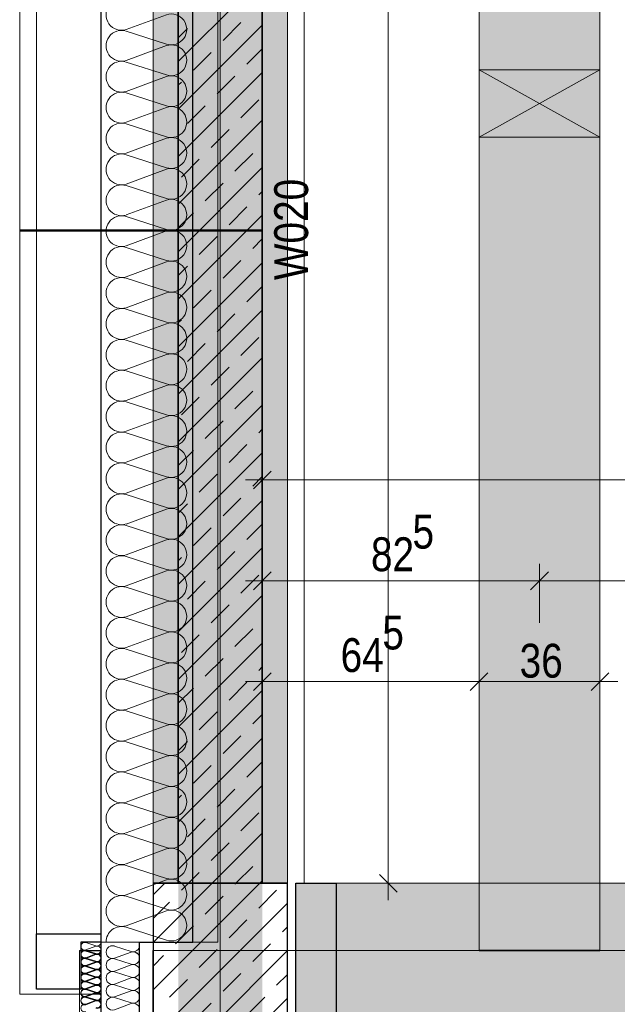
# Model space of a CAD drawing. Extents: x -1920 to 300, y 62 to 656.
# Tile 18 of 60: x -1670 to -1652, y 159 to 188. Entities that reach past the tile are written whole.
import ezdxf
from ezdxf.lldxf.tags import DXFTag

# ---------------------------------------------------------------- set-up
doc = ezdxf.new("R2010")
doc.units = 0
doc.layers.get('0').update_dxf_attribs({"lineweight": 35})
for name, color, linetype, lineweight, true_color in [('00_Beschriftung UZ', 3, 'Continuous', 13, 0x00ff00), ('30 -33 Aussenwände- 3 Aussenstützen', 7, 'Continuous', 50, 0x0000dd), ('30 -33 Aussenwände- 7 Fassade_ Elemente', 7, 'Continuous', 9, 0x00aacc), ('30 -34 Innenwände- 1 tragend', 7, 'Continuous', 13, 0xdd0806), ('30 -34 Innenwände- 11 Durchbruch', 4, 'Continuous', 9, 0x00ffff), ('30 -35 Decken- 1 Konstruktion-Träger- Stahlbeton', 7, 'grob-A06G9HJG8I', 13, 0x33aa00), ('70 -72 Beschriftung- 1 Beschriftung allgemein', 7, 'Continuous', 9, 0xff6633), ('70 -76 Bemaßung- 2 Allgemein', 9, 'Continuous', 5, 0x808080), ('iwb_Schraffur_ F90_feuerbestaendig', 1, 'Continuous', 13, 0xff0000)]:
    doc.layers.add(name, color=color, linetype=linetype, lineweight=lineweight, true_color=true_color)
doc.layers.add('70 -71 Achsen- 1 Gebäudeachsen', color=7, linetype='STRICHPUNKT2-A06G9HJF8I', lineweight=18)
doc.layers.add('70 -75 Raumstempel- 3 Wandstempel', color=7, linetype='Continuous', lineweight=50)
doc.layers.add('iwb_Schraffur_Unterzug', color=7, linetype='Continuous', lineweight=5, true_color=0xffffcc, plot=False)
doc.styles.get("Standard").update_dxf_attribs({"font": 'ARIALN.TTF'})
tags = doc.linetypes.add('grob-A06G9HJG8I', pattern=[14, 3, -8, 3]).pattern_tags.tags
tags[8:9] = [DXFTag(74, 4), DXFTag(75, 0), DXFTag(340, '0'), DXFTag(46, 0.0), DXFTag(50, 0.0), DXFTag(44, 0.0), DXFTag(45, 0.0)]
tags[6:7] = [DXFTag(74, 4), DXFTag(75, 0), DXFTag(340, '0'), DXFTag(46, 0.0), DXFTag(50, 0.0), DXFTag(44, 0.0), DXFTag(45, 0.0)]
tags[4:5] = [DXFTag(74, 4), DXFTag(75, 0), DXFTag(340, '0'), DXFTag(46, 0.0), DXFTag(50, 0.0), DXFTag(44, 0.0), DXFTag(45, 0.0)]
tags = doc.linetypes.add('STRICHPUNKT2-A06G9HJF8I', pattern=[12.7, 6.35, -3.175, 0, -3.175]).pattern_tags.tags
tags[10:11] = [DXFTag(74, 4), DXFTag(75, 0), DXFTag(340, '0'), DXFTag(46, 0.0), DXFTag(50, 0.0), DXFTag(44, 0.0), DXFTag(45, 0.0)]
tags[8:9] = [DXFTag(74, 4), DXFTag(75, 0), DXFTag(340, '0'), DXFTag(46, 0.0), DXFTag(50, 0.0), DXFTag(44, 0.0), DXFTag(45, 0.0)]
tags[6:7] = [DXFTag(74, 4), DXFTag(75, 0), DXFTag(340, '0'), DXFTag(46, 0.0), DXFTag(50, 0.0), DXFTag(44, 0.0), DXFTag(45, 0.0)]
tags[4:5] = [DXFTag(74, 4), DXFTag(75, 0), DXFTag(340, '0'), DXFTag(46, 0.0), DXFTag(50, 0.0), DXFTag(44, 0.0), DXFTag(45, 0.0)]

# ---------------------------------------------------------------- blocks, each defined once
blk = doc.blocks.new('Referenz-A06G9HJH8I', base_point=(-1905.787, 86.892))
at = {"layer": '00_Beschriftung UZ', "color": 0, "linetype": 'Continuous', "lineweight": 5, "ltscale": 0.13}
for p, q in [((-1661.331, 162.142), (-1661.331, 433.142)), ((-1057.081, 162.142), (-1661.331, 162.142))]:
    blk.add_line(p, q, dxfattribs=at)
at = {"layer": '30 -33 Aussenwände- 3 Aussenstützen', "color": 0, "lineweight": 9}
for p, q in [((-1665.831, 161.798), (-1665.486, 162.142)), ((-1665.831, 160.384), (-1664.072, 162.142)), ((-1665.831, 158.97), (-1662.658, 162.142)), ((-1664.985, 161.936), (-1664.779, 162.142)), ((-1663.394, 162.113), (-1663.365, 162.142)), ((-1664.278, 161.229), (-1663.748, 161.76)), ((-1662.687, 161.406), (-1662.157, 161.936)), ((-1665.831, 161.091), (-1665.339, 161.583)), ((-1665.831, 157.555), (-1661.831, 161.555)), ((-1665.162, 160.345), (-1664.632, 160.876)), ((-1663.571, 160.522), (-1663.041, 161.052)), ((-1661.98, 160.699), (-1661.831, 160.848)), ((-1662.864, 159.815), (-1662.334, 160.345)), ((-1665.831, 159.677), (-1665.516, 159.992)), ((-1665.829, 156.142), (-1661.831, 160.141)), ((-1664.455, 159.638), (-1663.925, 160.169)), ((-1663.748, 158.931), (-1663.217, 159.461)), ((-1662.157, 159.108), (-1661.831, 159.434)), ((-1665.339, 158.754), (-1664.808, 159.285)), ((-1664.632, 158.047), (-1664.101, 158.578)), ((-1664.415, 156.142), (-1661.831, 158.727)), ((-1663.831, 157.642), (-1663.831, 158.642)), ((-1663.041, 158.224), (-1662.51, 158.754))]:
    blk.add_line(p, q, dxfattribs=at)
at = {"layer": '30 -33 Aussenwände- 3 Aussenstützen', "color": 0, "linetype": 'Continuous', "lineweight": -2, "ltscale": 0.25}
for p, q in [((-1665.831, 162.142), (-1665.831, 156.142)), ((-1661.831, 162.142), (-1665.831, 162.142)), ((-1661.831, 156.142), (-1661.831, 162.142))]:
    blk.add_line(p, q, dxfattribs=at)
at = {"layer": '30 -33 Aussenwände- 7 Fassade_ Elemente', "color": 0, "linetype": 'Continuous', "lineweight": -2, "ltscale": 0.25}
for p, q in [((-1667.381, 240.642), (-1667.381, 158.142)), ((-1664.651, 160.392), (-1664.651, 238.392)), ((-1661.581, 157.142), (-1661.581, 162.142)), ((-1661.581, 162.142), (-1660.381, 162.142)), ((-1660.381, 162.142), (-1660.381, 157.142)), ((-1669.301, 160.642), (-1667.381, 160.642)), ((-1669.301, 158.992), (-1669.301, 160.642)), ((-1667.381, 160.642), (-1667.381, 160.392)), ((-1667.381, 160.392), (-1667.981, 160.392)), ((-1667.981, 160.392), (-1667.981, 158.992)), ((-1666.231, 158.142), (-1666.231, 160.392)), ((-1666.231, 160.392), (-1664.651, 160.392)), ((-1668.021, 160.142), (-1667.381, 160.142)), ((-1667.981, 158.992), (-1669.301, 158.992))]:
    blk.add_line(p, q, dxfattribs=at)
at = {"layer": '30 -33 Aussenwände- 7 Fassade_ Elemente', "color": 0, "linetype": 'Continuous', "ltscale": 0.13}
for p, q in [((-1669.801, 158.842), (-1669.801, 239.992)), ((-1669.301, 160.642), (-1669.301, 238.142)), ((-1667.381, 238.142), (-1667.381, 160.642)), ((-1663.901, 238.392), (-1663.901, 160.392)), ((-1665.431, 187.983), (-1666.631, 187.54)), ((-1666.631, 187.495), (-1665.431, 187.109)), ((-1665.431, 187.064), (-1666.631, 186.62)), ((-1666.631, 186.575), (-1665.431, 186.19)), ((-1665.431, 186.145), (-1666.631, 185.701)), ((-1666.631, 185.656), (-1665.431, 185.27)), ((-1665.431, 185.225), (-1666.631, 184.782)), ((-1666.631, 184.737), (-1665.431, 184.351)), ((-1665.431, 184.306), (-1666.631, 183.863)), ((-1666.631, 183.818), (-1665.431, 183.432)), ((-1665.431, 183.387), (-1666.631, 182.943)), ((-1666.631, 182.898), (-1665.431, 182.513)), ((-1665.431, 182.468), (-1666.631, 182.024)), ((-1666.631, 181.979), (-1665.431, 181.593)), ((-1665.431, 181.548), (-1666.631, 181.105)), ((-1666.631, 181.06), (-1665.431, 180.674)), ((-1665.431, 180.629), (-1666.631, 180.186)), ((-1666.631, 180.141), (-1665.431, 179.755)), ((-1665.431, 179.71), (-1666.631, 179.266)), ((-1666.631, 179.221), (-1665.431, 178.836)), ((-1665.431, 178.791), (-1666.631, 178.347)), ((-1666.631, 178.302), (-1665.431, 177.916)), ((-1665.431, 177.871), (-1666.631, 177.428)), ((-1666.631, 177.383), (-1665.431, 176.997)), ((-1665.431, 176.952), (-1666.631, 176.508)), ((-1666.631, 176.463), (-1665.431, 176.078)), ((-1665.431, 176.033), (-1666.631, 175.589)), ((-1666.631, 175.544), (-1665.431, 175.159)), ((-1665.431, 175.114), (-1666.631, 174.67)), ((-1666.631, 174.625), (-1665.431, 174.239)), ((-1665.431, 174.194), (-1666.631, 173.751)), ((-1666.631, 173.706), (-1665.431, 173.32)), ((-1665.431, 173.275), (-1666.631, 172.831)), ((-1666.631, 172.786), (-1665.431, 172.401)), ((-1665.431, 172.356), (-1666.631, 171.912)), ((-1666.631, 171.867), (-1665.431, 171.482)), ((-1665.431, 171.437), (-1666.631, 170.993)), ((-1666.631, 170.948), (-1665.431, 170.562)), ((-1665.431, 170.517), (-1666.631, 170.074)), ((-1666.631, 170.029), (-1665.431, 169.643)), ((-1665.431, 169.598), (-1666.631, 169.154)), ((-1666.631, 169.109), (-1665.431, 168.724)), ((-1665.431, 168.679), (-1666.631, 168.235)), ((-1666.631, 168.19), (-1665.431, 167.804)), ((-1665.431, 167.759), (-1666.631, 167.316)), ((-1666.631, 167.271), (-1665.431, 166.885)), ((-1665.431, 166.84), (-1666.631, 166.397)), ((-1666.631, 166.352), (-1665.431, 165.966)), ((-1665.431, 165.921), (-1666.631, 165.477)), ((-1666.631, 165.432), (-1665.431, 165.047)), ((-1665.431, 165.002), (-1666.631, 164.558)), ((-1666.631, 164.513), (-1665.431, 164.127)), ((-1665.431, 164.082), (-1666.631, 163.639)), ((-1666.631, 163.594), (-1665.431, 163.208)), ((-1665.431, 163.163), (-1666.631, 162.72)), ((-1666.631, 162.675), (-1665.431, 162.289)), ((-1665.431, 162.244), (-1666.631, 161.8)), ((-1661.581, 162.142), (-1661.581, 154.592)), ((-1590.081, 162.142), (-1661.581, 162.142)), ((-1666.631, 161.755), (-1665.431, 161.37)), ((-1665.431, 161.325), (-1666.631, 160.881)), ((-1666.631, 160.836), (-1665.431, 160.45)), ((-1667.381, 160.642), (-1669.301, 160.642)), ((-1667.531, 160.282), (-1667.831, 160.378)), ((-1667.831, 160.159), (-1667.531, 160.27)), ((-1663.901, 160.392), (-1667.381, 160.392)), ((-1667.381, 160.392), (-1667.381, 158.842)), ((-1666.981, 160.275), (-1666.481, 160.115)), ((-1668.021, 153.952), (-1668.021, 160.142)), ((-1668.021, 160.142), (-1667.381, 160.142)), ((-1667.531, 160.052), (-1667.831, 160.148)), ((-1667.531, 160.032), (-1667.831, 160.128)), ((-1667.831, 159.909), (-1667.531, 160.02)), ((-1667.83, 159.929), (-1667.531, 160.04)), ((-1666.481, 160.096), (-1666.981, 159.911)), ((-1667.531, 159.802), (-1667.831, 159.898)), ((-1667.831, 159.68), (-1667.531, 159.791)), ((-1667.531, 159.572), (-1667.831, 159.668)), ((-1667.53, 159.822), (-1667.83, 159.918)), ((-1667.83, 159.7), (-1667.53, 159.811)), ((-1667.53, 159.592), (-1667.83, 159.688)), ((-1666.981, 159.892), (-1666.481, 159.732)), ((-1666.481, 159.713), (-1666.981, 159.528)), ((-1667.831, 159.45), (-1667.531, 159.561)), ((-1667.531, 159.342), (-1667.831, 159.439)), ((-1667.83, 159.47), (-1667.53, 159.581)), ((-1667.53, 159.362), (-1667.83, 159.458)), ((-1667.83, 159.24), (-1667.53, 159.351)), ((-1666.981, 159.509), (-1666.481, 159.349)), ((-1667.831, 159.22), (-1667.531, 159.331)), ((-1667.531, 159.112), (-1667.831, 159.209)), ((-1667.831, 158.99), (-1667.531, 159.101)), ((-1667.53, 159.132), (-1667.83, 159.229)), ((-1667.83, 159.01), (-1667.53, 159.121)), ((-1666.481, 159.33), (-1666.981, 159.145)), ((-1666.981, 159.126), (-1666.481, 158.966)), ((-1667.381, 158.842), (-1669.801, 158.842)), ((-1667.531, 158.883), (-1667.831, 158.979)), ((-1667.831, 158.76), (-1667.531, 158.871)), ((-1667.53, 158.903), (-1667.83, 158.999)), ((-1667.83, 158.78), (-1667.53, 158.891)), ((-1667.529, 158.673), (-1667.83, 158.769)), ((-1666.481, 158.947), (-1666.981, 158.762)), ((-1667.531, 158.653), (-1667.831, 158.749)), ((-1667.831, 158.531), (-1667.531, 158.641)), ((-1667.829, 158.55), (-1667.529, 158.662)), ((-1666.981, 158.743), (-1666.481, 158.583)), ((-1666.481, 158.564), (-1666.981, 158.379)), ((-1663.831, 157.642), (-1663.831, 158.642))]:
    blk.add_line(p, q, dxfattribs=at)
for centre, major_axis, end_param in [((-1666.771, 187.977), (0.141, 0.437), 3.764652), ((-1665.29, 187.546), (-0.141, -0.437), 3.765224), ((-1666.771, 187.058), (0.141, 0.437), 3.764652), ((-1665.29, 186.627), (-0.141, -0.437), 3.765224), ((-1666.771, 186.138), (0.141, 0.437), 3.764652), ((-1665.29, 185.708), (-0.141, -0.437), 3.765224), ((-1666.771, 185.219), (0.141, 0.437), 3.764652), ((-1665.29, 184.788), (-0.141, -0.437), 3.765224), ((-1666.771, 184.3), (0.141, 0.437), 3.764652), ((-1665.29, 183.869), (-0.141, -0.437), 3.765224), ((-1666.771, 183.38), (0.141, 0.437), 3.764652), ((-1665.29, 182.95), (-0.141, -0.437), 3.765224), ((-1666.771, 182.461), (0.141, 0.437), 3.764652), ((-1665.29, 182.031), (-0.141, -0.437), 3.765224), ((-1666.771, 181.542), (0.141, 0.437), 3.764652), ((-1665.29, 181.111), (-0.141, -0.437), 3.765224), ((-1666.771, 180.623), (0.141, 0.437), 3.764652), ((-1665.29, 180.192), (-0.141, -0.437), 3.765224), ((-1666.771, 179.703), (0.141, 0.437), 3.764652), ((-1665.29, 179.273), (-0.141, -0.437), 3.765224), ((-1666.771, 178.784), (0.141, 0.437), 3.764652), ((-1665.29, 178.353), (-0.141, -0.437), 3.765224), ((-1666.771, 177.865), (0.141, 0.437), 3.764652), ((-1665.29, 177.434), (-0.141, -0.437), 3.765224), ((-1666.771, 176.946), (0.141, 0.437), 3.764652), ((-1665.29, 176.515), (-0.141, -0.437), 3.765224), ((-1666.771, 176.026), (0.141, 0.437), 3.764652), ((-1665.29, 175.596), (-0.141, -0.437), 3.765224), ((-1666.771, 175.107), (0.141, 0.437), 3.764652), ((-1665.29, 174.676), (-0.141, -0.437), 3.765224), ((-1666.771, 174.188), (0.141, 0.437), 3.764652), ((-1665.29, 173.757), (-0.141, -0.437), 3.765224), ((-1666.771, 173.269), (0.141, 0.437), 3.764652), ((-1665.29, 172.838), (-0.141, -0.437), 3.765224), ((-1666.771, 172.349), (0.141, 0.437), 3.764652), ((-1665.29, 171.919), (-0.141, -0.437), 3.765224), ((-1666.771, 171.43), (0.141, 0.437), 3.764652), ((-1665.29, 170.999), (-0.141, -0.437), 3.765224), ((-1666.771, 170.511), (0.141, 0.437), 3.764652), ((-1665.29, 170.08), (-0.141, -0.437), 3.765224), ((-1666.771, 169.592), (0.141, 0.437), 3.764652), ((-1665.29, 169.161), (-0.141, -0.437), 3.765224), ((-1666.771, 168.672), (0.141, 0.437), 3.764652), ((-1665.29, 168.242), (-0.141, -0.437), 3.765224), ((-1666.771, 167.753), (0.141, 0.437), 3.764652), ((-1665.29, 167.322), (-0.141, -0.437), 3.765224), ((-1666.771, 166.834), (0.141, 0.437), 3.764652), ((-1665.29, 166.403), (-0.141, -0.437), 3.765224), ((-1666.771, 165.914), (0.141, 0.437), 3.764652), ((-1665.29, 165.484), (-0.141, -0.437), 3.765224), ((-1666.771, 164.995), (0.141, 0.437), 3.764652), ((-1665.29, 164.565), (-0.141, -0.437), 3.765224), ((-1666.771, 164.076), (0.141, 0.437), 3.764652), ((-1665.29, 163.645), (-0.141, -0.437), 3.765224), ((-1666.771, 163.157), (0.141, 0.437), 3.764652), ((-1665.29, 162.726), (-0.141, -0.437), 3.765224), ((-1666.771, 162.237), (0.141, 0.437), 3.764652), ((-1665.29, 161.807), (-0.141, -0.437), 3.765224), ((-1666.771, 161.318), (0.141, 0.437), 3.764652), ((-1665.29, 160.887), (-0.141, -0.437), 3.765224), ((-1666.771, 160.399), (0.141, 0.437), 1.896254), ((-1667.866, 160.268), (0.035, 0.109), 3.765224), ((-1667.496, 160.391), (-0.035, -0.109), 1.896254), ((-1667.495, 160.161), (-0.035, -0.109), 3.764652), ((-1667.039, 160.093), (0.059, 0.182), 1.254884), ((-1667.039, 160.476), (-0.053, -0.184), 0.561694), ((-1666.422, 160.297), (-0.059, -0.182), 1.859564), ((-1667.866, 160.039), (0.035, 0.109), 3.765224), ((-1667.866, 160.019), (0.035, 0.109), 3.765224), ((-1667.866, 159.809), (0.035, 0.109), 3.765224), ((-1667.495, 160.141), (-0.035, -0.109), 1.896254), ((-1667.495, 159.931), (-0.035, -0.109), 3.764652), ((-1667.495, 159.911), (-0.035, -0.109), 3.764652), ((-1667.039, 160.093), (-0.155, 0.112), 1.254884), ((-1667.039, 160.093), (-0.155, -0.112), 1.254884), ((-1666.422, 159.914), (-0.059, -0.182), 3.765224), ((-1666.422, 159.914), (0.155, 0.112), 1.255075), ((-1666.422, 159.914), (0.155, -0.112), 1.255075), ((-1667.866, 159.789), (0.035, 0.109), 3.765224), ((-1667.865, 159.579), (0.035, 0.109), 3.765224), ((-1667.866, 159.559), (0.035, 0.109), 3.765224), ((-1667.495, 159.681), (-0.035, -0.109), 3.764652), ((-1667.495, 159.701), (-0.035, -0.109), 3.764652), ((-1667.039, 159.71), (0.059, 0.182), 3.764652), ((-1667.039, 159.71), (-0.155, 0.112), 1.254884), ((-1667.039, 159.71), (0.059, 0.182), 1.254884), ((-1666.422, 159.914), (-0.059, -0.182), 1.255075), ((-1666.422, 159.531), (-0.059, -0.182), 3.765224), ((-1666.422, 159.531), (0.155, 0.112), 1.255075), ((-1666.422, 159.531), (0.155, -0.112), 1.255075), ((-1667.866, 159.329), (0.035, 0.109), 3.765224), ((-1667.865, 159.349), (0.035, 0.109), 3.765224), ((-1667.495, 159.451), (-0.035, -0.109), 3.764652), ((-1667.495, 159.472), (-0.035, -0.109), 3.764652), ((-1667.495, 159.242), (-0.035, -0.109), 3.764652), ((-1667.039, 159.327), (0.059, 0.182), 3.764652), ((-1667.039, 159.327), (-0.155, 0.112), 1.254884), ((-1667.039, 159.71), (-0.155, -0.112), 1.254884), ((-1667.039, 159.327), (0.059, 0.182), 1.254884), ((-1666.422, 159.531), (-0.059, -0.182), 1.255075), ((-1666.422, 159.148), (-0.059, -0.182), 3.765224), ((-1667.866, 159.099), (0.035, 0.109), 3.765224), ((-1667.865, 159.119), (0.035, 0.109), 3.765224), ((-1667.495, 159.222), (-0.035, -0.109), 3.764652), ((-1667.495, 158.992), (-0.035, -0.109), 3.764652), ((-1667.495, 159.012), (-0.035, -0.109), 3.764652), ((-1667.039, 158.944), (0.059, 0.182), 3.764652), ((-1667.039, 159.327), (-0.155, -0.112), 1.254884), ((-1667.866, 158.87), (0.035, 0.109), 3.765224), ((-1667.866, 158.64), (0.035, 0.109), 3.765224), ((-1667.865, 158.89), (0.035, 0.109), 3.765224), ((-1667.865, 158.66), (0.035, 0.109), 3.765224), ((-1667.865, 158.66), (0.035, 0.109), 1.255075), ((-1667.495, 158.762), (-0.035, -0.109), 3.764652), ((-1667.494, 158.782), (0.0929, 0.0675), 1.254884), ((-1667.494, 158.782), (-0.035, -0.109), 3.764652), ((-1667.494, 158.782), (0.093, -0.0673), 1.254884), ((-1667.039, 158.561), (0.059, 0.182), 3.764652), ((-1666.422, 158.765), (-0.059, -0.182), 3.765224), ((-1667.865, 158.66), (-0.093, 0.0673), 1.255075), ((-1667.865, 158.43), (0.035, 0.109), 3.765224), ((-1667.865, 158.66), (-0.0929, -0.0675), 1.255075), ((-1667.865, 158.43), (0.035, 0.109), 1.255075), ((-1667.495, 158.532), (-0.035, -0.109), 3.764652), ((-1667.494, 158.782), (-0.035, -0.109), 1.254884), ((-1667.494, 158.552), (-0.035, -0.109), 3.764652), ((-1667.494, 158.552), (0.0929, 0.0675), 1.254884), ((-1667.494, 158.552), (0.093, -0.0673), 1.254884), ((-1666.422, 158.382), (-0.059, -0.182), 3.765224)]:
    blk.add_ellipse(centre, major_axis=major_axis, ratio=1, start_param=0, end_param=end_param, dxfattribs=at)
at = {"layer": '30 -34 Innenwände- 1 tragend', "color": 0, "lineweight": 35}
for p, q in [((-1665.081, 162.142), (-1665.081, 238.642)), ((-1662.581, 162.142), (-1662.581, 238.642))]:
    blk.add_line(p, q, dxfattribs=at)
at = {"layer": '30 -34 Innenwände- 1 tragend', "color": 0, "linetype": 'Continuous', "ltscale": 0.13}
for p, q in [((-1665.081, 162.142), (-1665.081, 238.642)), ((-1662.581, 162.142), (-1662.581, 238.642)), ((-1662.581, 162.142), (-1665.081, 162.142))]:
    blk.add_line(p, q, dxfattribs=at)
at = {"layer": '30 -34 Innenwände- 1 tragend', "color": 0, "lineweight": 9}
for p, q in [((-1665.081, 186.59), (-1662.581, 189.09)), ((-1665.081, 186.59), (-1662.581, 189.09)), ((-1665.081, 185.176), (-1662.581, 187.676)), ((-1665.081, 185.176), (-1662.581, 187.676)), ((-1665.081, 187.297), (-1664.808, 187.569)), ((-1665.081, 187.297), (-1664.808, 187.569)), ((-1663.748, 187.215), (-1663.217, 187.746)), ((-1663.748, 187.215), (-1663.217, 187.746)), ((-1663.041, 186.508), (-1662.581, 186.968)), ((-1663.041, 186.508), (-1662.581, 186.968)), ((-1664.632, 186.332), (-1664.101, 186.862)), ((-1664.632, 186.332), (-1664.101, 186.862)), ((-1665.081, 183.761), (-1662.581, 186.261)), ((-1665.081, 183.761), (-1662.581, 186.261)), ((-1663.925, 185.624), (-1663.394, 186.155)), ((-1663.925, 185.624), (-1663.394, 186.155)), ((-1665.081, 185.883), (-1664.985, 185.978)), ((-1665.081, 185.883), (-1664.985, 185.978)), ((-1663.217, 184.917), (-1662.687, 185.448)), ((-1663.217, 184.917), (-1662.687, 185.448)), ((-1664.808, 184.741), (-1664.278, 185.271)), ((-1664.808, 184.741), (-1664.278, 185.271)), ((-1665.081, 182.347), (-1662.581, 184.847)), ((-1665.081, 182.347), (-1662.581, 184.847)), ((-1664.101, 184.033), (-1663.571, 184.564)), ((-1664.101, 184.033), (-1663.571, 184.564)), ((-1664.985, 183.15), (-1664.455, 183.68)), ((-1664.985, 183.15), (-1664.455, 183.68)), ((-1663.394, 183.326), (-1662.864, 183.857)), ((-1663.394, 183.326), (-1662.864, 183.857)), ((-1665.081, 180.933), (-1662.581, 183.433)), ((-1665.081, 180.933), (-1662.581, 183.433)), ((-1664.278, 182.442), (-1663.748, 182.973)), ((-1664.278, 182.442), (-1663.748, 182.973)), ((-1662.687, 182.619), (-1662.581, 182.726)), ((-1662.687, 182.619), (-1662.581, 182.726)), ((-1663.571, 181.735), (-1663.041, 182.266)), ((-1663.571, 181.735), (-1663.041, 182.266)), ((-1665.081, 181.64), (-1664.632, 182.089)), ((-1665.081, 181.64), (-1664.632, 182.089)), ((-1665.081, 179.519), (-1662.581, 182.019)), ((-1665.081, 179.519), (-1662.581, 182.019)), ((-1664.455, 180.851), (-1663.925, 181.382)), ((-1664.455, 180.851), (-1663.925, 181.382)), ((-1662.864, 181.028), (-1662.581, 181.312)), ((-1662.864, 181.028), (-1662.581, 181.312)), ((-1665.081, 178.104), (-1662.581, 180.604)), ((-1665.081, 178.104), (-1662.581, 180.604)), ((-1665.081, 180.226), (-1664.808, 180.498)), ((-1665.081, 180.226), (-1664.808, 180.498)), ((-1663.748, 180.144), (-1663.217, 180.675)), ((-1663.748, 180.144), (-1663.217, 180.675)), ((-1663.041, 179.437), (-1662.581, 179.897)), ((-1663.041, 179.437), (-1662.581, 179.897)), ((-1664.632, 179.26), (-1664.101, 179.791)), ((-1664.632, 179.26), (-1664.101, 179.791)), ((-1665.081, 176.69), (-1662.581, 179.19)), ((-1665.081, 176.69), (-1662.581, 179.19)), ((-1663.925, 178.553), (-1663.394, 179.084)), ((-1663.925, 178.553), (-1663.394, 179.084)), ((-1665.081, 178.812), (-1664.985, 178.907)), ((-1665.081, 178.812), (-1664.985, 178.907)), ((-1664.808, 177.669), (-1664.278, 178.2)), ((-1664.808, 177.669), (-1664.278, 178.2)), ((-1663.217, 177.846), (-1662.687, 178.377)), ((-1663.217, 177.846), (-1662.687, 178.377)), ((-1665.081, 175.276), (-1662.581, 177.776)), ((-1665.081, 175.276), (-1662.581, 177.776)), ((-1664.101, 176.962), (-1663.571, 177.493)), ((-1664.101, 176.962), (-1663.571, 177.493)), ((-1663.394, 176.255), (-1662.864, 176.786)), ((-1663.394, 176.255), (-1662.864, 176.786)), ((-1665.081, 173.862), (-1662.581, 176.362)), ((-1665.081, 173.862), (-1662.581, 176.362)), ((-1664.985, 176.079), (-1664.455, 176.609)), ((-1664.985, 176.079), (-1664.455, 176.609)), ((-1664.278, 175.371), (-1663.748, 175.902)), ((-1664.278, 175.371), (-1663.748, 175.902)), ((-1662.687, 175.548), (-1662.581, 175.655)), ((-1662.687, 175.548), (-1662.581, 175.655)), ((-1663.571, 174.664), (-1663.041, 175.195)), ((-1663.571, 174.664), (-1663.041, 175.195)), ((-1665.081, 174.569), (-1664.632, 175.018)), ((-1665.081, 174.569), (-1664.632, 175.018)), ((-1665.081, 172.448), (-1662.581, 174.948)), ((-1665.081, 172.448), (-1662.581, 174.948)), ((-1664.455, 173.78), (-1663.925, 174.311)), ((-1664.455, 173.78), (-1663.925, 174.311)), ((-1662.864, 173.957), (-1662.581, 174.24)), ((-1662.864, 173.957), (-1662.581, 174.24)), ((-1665.081, 171.033), (-1662.581, 173.533)), ((-1665.081, 171.033), (-1662.581, 173.533)), ((-1665.081, 173.155), (-1664.808, 173.427)), ((-1665.081, 173.155), (-1664.808, 173.427)), ((-1663.748, 173.073), (-1663.217, 173.604)), ((-1663.748, 173.073), (-1663.217, 173.604)), ((-1663.041, 172.366), (-1662.581, 172.826)), ((-1663.041, 172.366), (-1662.581, 172.826)), ((-1664.632, 172.189), (-1664.101, 172.72)), ((-1664.632, 172.189), (-1664.101, 172.72)), ((-1665.081, 169.619), (-1662.581, 172.119)), ((-1665.081, 169.619), (-1662.581, 172.119)), ((-1663.925, 171.482), (-1663.394, 172.013)), ((-1663.925, 171.482), (-1663.394, 172.013)), ((-1665.081, 171.74), (-1664.985, 171.836)), ((-1665.081, 171.74), (-1664.985, 171.836)), ((-1664.808, 170.598), (-1664.278, 171.129)), ((-1664.808, 170.598), (-1664.278, 171.129)), ((-1663.217, 170.775), (-1662.687, 171.306)), ((-1663.217, 170.775), (-1662.687, 171.306)), ((-1665.081, 168.205), (-1662.581, 170.705)), ((-1665.081, 168.205), (-1662.581, 170.705)), ((-1664.101, 169.891), (-1663.571, 170.422)), ((-1664.101, 169.891), (-1663.571, 170.422)), ((-1663.394, 169.184), (-1662.864, 169.715)), ((-1663.394, 169.184), (-1662.864, 169.715)), ((-1664.985, 169.007), (-1664.455, 169.538)), ((-1664.985, 169.007), (-1664.455, 169.538)), ((-1665.081, 166.791), (-1662.581, 169.291)), ((-1665.081, 166.791), (-1662.581, 169.291)), ((-1664.278, 168.3), (-1663.748, 168.831)), ((-1664.278, 168.3), (-1663.748, 168.831)), ((-1662.687, 168.477), (-1662.581, 168.584)), ((-1662.687, 168.477), (-1662.581, 168.584)), ((-1665.081, 167.498), (-1664.632, 167.947)), ((-1665.081, 167.498), (-1664.632, 167.947)), ((-1665.081, 165.377), (-1662.581, 167.877)), ((-1665.081, 165.377), (-1662.581, 167.877)), ((-1663.571, 167.593), (-1663.041, 168.124)), ((-1663.571, 167.593), (-1663.041, 168.124)), ((-1664.455, 166.709), (-1663.925, 167.24)), ((-1664.455, 166.709), (-1663.925, 167.24)), ((-1662.864, 166.886), (-1662.581, 167.169)), ((-1662.864, 166.886), (-1662.581, 167.169)), ((-1665.081, 163.962), (-1662.581, 166.462)), ((-1665.081, 163.962), (-1662.581, 166.462)), ((-1663.748, 166.002), (-1663.217, 166.533)), ((-1663.748, 166.002), (-1663.217, 166.533)), ((-1665.081, 166.084), (-1664.808, 166.356)), ((-1665.081, 166.084), (-1664.808, 166.356)), ((-1664.632, 165.118), (-1664.101, 165.649)), ((-1664.632, 165.118), (-1664.101, 165.649)), ((-1663.041, 165.295), (-1662.581, 165.755)), ((-1663.041, 165.295), (-1662.581, 165.755)), ((-1665.081, 162.548), (-1662.581, 165.048)), ((-1665.081, 162.548), (-1662.581, 165.048)), ((-1663.925, 164.411), (-1663.394, 164.942)), ((-1663.925, 164.411), (-1663.394, 164.942)), ((-1665.081, 164.669), (-1664.985, 164.765)), ((-1665.081, 164.669), (-1664.985, 164.765)), ((-1664.808, 163.527), (-1664.278, 164.058)), ((-1664.808, 163.527), (-1664.278, 164.058)), ((-1663.217, 163.704), (-1662.687, 164.234)), ((-1663.217, 163.704), (-1662.687, 164.234)), ((-1664.072, 162.142), (-1662.581, 163.634)), ((-1664.072, 162.142), (-1662.581, 163.634)), ((-1664.101, 162.82), (-1663.571, 163.351)), ((-1664.101, 162.82), (-1663.571, 163.351)), ((-1663.365, 162.142), (-1662.864, 162.643)), ((-1663.365, 162.142), (-1662.864, 162.643)), ((-1664.779, 162.142), (-1664.455, 162.467)), ((-1664.779, 162.142), (-1664.455, 162.467)), ((-1662.658, 162.142), (-1662.581, 162.22)), ((-1662.658, 162.142), (-1662.581, 162.22))]:
    blk.add_line(p, q, dxfattribs=at)
at = {"layer": '30 -34 Innenwände- 11 Durchbruch', "color": 0, "linetype": 'Continuous', "ltscale": 0.13}
for p, q in [((-1656.131, 184.342), (-1656.131, 186.342)), ((-1656.131, 186.342), (-1652.531, 184.342)), ((-1652.531, 186.342), (-1656.131, 184.342)), ((-1656.131, 186.342), (-1652.531, 186.342)), ((-1652.531, 186.342), (-1656.131, 184.342)), ((-1652.531, 184.342), (-1656.131, 186.342)), ((-1652.531, 184.342), (-1652.531, 186.342)), ((-1656.131, 184.342), (-1652.531, 184.342))]:
    blk.add_line(p, q, dxfattribs=at)
at = {"layer": '30 -34 Innenwände- 11 Durchbruch', "color": 0, "lineweight": 0}
for points in [[(-1654.331, 185.342), (-1656.131, 186.342), (-1654.331, 186.342)], [(-1654.331, 185.342), (-1654.331, 186.342), (-1652.531, 186.342)], [(-1654.331, 184.342), (-1656.131, 184.342), (-1654.331, 185.342)], [(-1654.331, 184.342), (-1654.331, 185.342), (-1652.531, 184.342)]]:
    blk.add_solid(points, dxfattribs=at)
at = {"layer": '30 -35 Decken- 1 Konstruktion-Träger- Stahlbeton', "color": 0}
for p, q in [((-1665.831, 162.142), (-1665.831, 433.642)), ((-1661.831, 162.142), (-1661.831, 433.642)), ((-1656.131, 160.142), (-1656.131, 433.642)), ((-1652.531, 160.142), (-1652.531, 433.642)), ((-1053.831, 160.142), (-1665.831, 160.142))]:
    blk.add_line(p, q, dxfattribs=at)
at = {"layer": '30 -35 Decken- 1 Konstruktion-Träger- Stahlbeton', "color": 0, "linetype": 'Continuous', "lineweight": 35, "ltscale": 0.35}
for p, q in [((-1665.831, 162.142), (-1661.831, 162.142)), ((-1665.831, 156.142), (-1665.831, 160.142)), ((-1656.131, 160.142), (-1652.531, 160.142))]:
    blk.add_line(p, q, dxfattribs=at)
at = {"layer": '70 -71 Achsen- 1 Gebäudeachsen', "color": 0, "linetype": 'STRICHPUNKT2-A06G9HJF8I', "ltscale": 0.18}
blk.add_line((-1663.831, 590.612), (-1663.831, 90.892), dxfattribs=at)
at = {"layer": '70 -72 Beschriftung- 1 Beschriftung allgemein', "color": 0, "linetype": 'Continuous', "ltscale": 0.13}
blk.add_line((-1665.831, 156.142), (-1665.831, 160.142), dxfattribs=at)
at = {"layer": '70 -75 Raumstempel- 3 Wandstempel', "color": 0, "linetype": 'Continuous', "ltscale": 0.5}
blk.add_line((-1662.58, 181.558), (-1669.8, 181.558), dxfattribs=at)
at = {"layer": '70 -76 Bemaßung- 2 Allgemein', "color": 0, "linetype": 'Continuous', "ltscale": 0.13}
for p, q in [((-1658.831, 238.112), (-1658.831, 162.673)), ((-1662.581, 172.892), (-1662.581, 174.642)), ((-1663.081, 174.142), (-1662.05, 174.142)), ((-1057.611, 174.142), (-1662.05, 174.142)), ((-1662.581, 169.892), (-1662.581, 171.642)), ((-1654.331, 169.892), (-1654.331, 171.642)), ((-1654.331, 169.892), (-1654.331, 171.642)), ((-1663.081, 171.142), (-1662.05, 171.142)), ((-1654.861, 171.142), (-1662.05, 171.142)), ((-1653.831, 171.142), (-1654.861, 171.142)), ((-1654.831, 171.142), (-1653.8, 171.142)), ((-1635.861, 171.142), (-1653.8, 171.142)), ((-1662.581, 166.892), (-1662.581, 168.642)), ((-1656.131, 166.892), (-1656.131, 168.642)), ((-1656.131, 166.892), (-1656.131, 168.642)), ((-1652.531, 166.892), (-1652.531, 168.642)), ((-1652.531, 166.892), (-1652.531, 168.642)), ((-1663.081, 168.142), (-1662.05, 168.142)), ((-1656.661, 168.142), (-1662.05, 168.142)), ((-1655.631, 168.142), (-1656.661, 168.142)), ((-1656.631, 168.142), (-1655.6, 168.142)), ((-1653.061, 168.142), (-1655.6, 168.142)), ((-1652.031, 168.142), (-1653.061, 168.142)), ((-1653.031, 168.142), (-1652, 168.142)), ((-1658.831, 161.642), (-1658.831, 162.673)), ((-1660.081, 162.142), (-1658.331, 162.142))]:
    blk.add_line(p, q, dxfattribs=at)
at = {"layer": '70 -76 Bemaßung- 2 Allgemein', "color": 0, "linetype": 'Continuous', "lineweight": 20, "ltscale": 0.2}
for p, q in [((-1662.846, 173.877), (-1662.315, 174.408)), ((-1662.846, 170.877), (-1662.315, 171.408)), ((-1654.596, 170.877), (-1654.065, 171.408)), ((-1654.065, 171.408), (-1654.596, 170.877)), ((-1662.846, 167.877), (-1662.315, 168.408)), ((-1655.865, 168.408), (-1656.396, 167.877)), ((-1656.396, 167.877), (-1655.865, 168.408)), ((-1652.265, 168.408), (-1652.796, 167.877)), ((-1652.796, 167.877), (-1652.265, 168.408)), ((-1658.565, 161.877), (-1659.096, 162.408))]:
    blk.add_line(p, q, dxfattribs=at)
at = {"layer": '70 -75 Raumstempel- 3 Wandstempel', "color": 0, "linetype": 'Continuous', "ltscale": 0.5, "insert": (-1662.225, 180.087), "char_height": 1.00689, "attachment_point": 1, "rotation": 90}
blk.add_mtext('{\\fArial Narrow;W020}', dxfattribs=at)
at = {"layer": '70 -76 Bemaßung- 2 Allgemein', "color": 0, "linetype": 'Continuous', "ltscale": 0.13, "char_height": 1.00689, "attachment_point": 1}
for s, insert in [('{\\fArial Narrow;5}', (-1658.111, 173.107)), ('{\\fArial Narrow;82}', (-1659.347, 172.435)), ('{\\fArial Narrow;5}', (-1659.008, 170.107)), ('{\\fArial Narrow;64}', (-1660.25, 169.435)), ('{\\fArial Narrow;36}', (-1654.922, 169.268))]:
    blk.add_mtext(s, dxfattribs=dict(at, insert=insert))
blk = doc.blocks.new('Referenz-A06G9HJJ8I', base_point=(-1817.831, 154.592))
at = {"layer": 'iwb_Schraffur_Unterzug', "linetype": 'Continuous', "ltscale": 0.13}
for points in [[(-1654.131, 160.142), (-1656.131, 160.142), (-1656.131, 433.642), (-1652.531, 433.642), (-1652.531, 160.142)], [(-1661.581, 160.142), (-1661.581, 162.142), (-1057.831, 162.142), (-1057.831, 156.142), (-1661.581, 156.142)]]:
    blk.add_hatch(color=256, dxfattribs=at).paths.add_polyline_path(points)
at = {"layer": 'iwb_Schraffur_ F90_feuerbestaendig', "linetype": 'Continuous', "ltscale": 0.13}
blk.add_solid([(-1665.08, 240.642), (-1662.58, 240.642), (-1665.08, 154.592), (-1662.58, 154.592)], dxfattribs=at)
at = {"layer": 'iwb_Schraffur_Unterzug', "linetype": 'Continuous', "ltscale": 0.13}
blk.add_solid([(-1665.831, 162.142), (-1665.831, 463.642), (-1661.831, 162.142), (-1661.831, 463.642)], dxfattribs=at)

msp = doc.modelspace()

# ---------------------------------------------------------------- block references
at = {"color": 8, "lineweight": 25, "ltscale": 0.25, "true_color": 0x808080}
for name, p in [('Referenz-A06G9HJH8I', (-1905.787, 86.892)), ('Referenz-A06G9HJJ8I', (-1817.831, 154.592))]:
    msp.add_blockref(name, p, dxfattribs=at)

doc.saveas('drawing.dxf')
